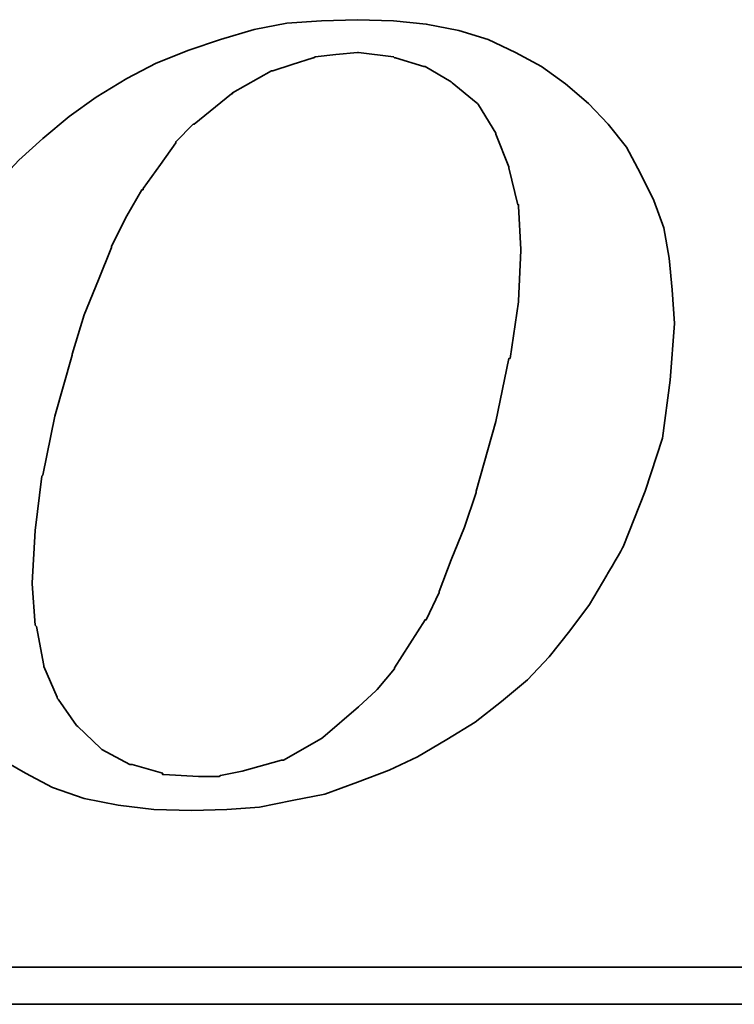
# Model space of a CAD drawing. Header units: millimetres. Extents: x 2 to 201, y -2 to 101.
# Tile 49 of 56: x 155.76 to 157.33, y 49.37 to 51.53. Entities that reach past the tile are written whole.
import ezdxf

# ---------------------------------------------------------------- set-up
doc = ezdxf.new("R2010")
doc.units = ezdxf.units.MM
doc.header["$LTSCALE"] = 0.1
doc.layers.add('layer 1', color=7, linetype='CONTINUOUS')

msp = doc.modelspace()

# ---------------------------------------------------------------- linework, layer by layer
at = {"layer": 'layer 1', "color": 1, "lineweight": 35}
for points, knots in [([(155.616, 49.997), (155.616, 49.997), (155.659, 49.9515), (155.659, 49.9515), (155.659, 49.9515), (155.659, 49.9515), (155.7118, 49.9082), (155.7118, 49.9082), (155.7118, 49.9082), (155.7118, 49.9082), (155.7693, 49.875), (155.7693, 49.875), (155.7693, 49.875), (155.7693, 49.875), (155.8293, 49.8435), (155.8293, 49.8435), (155.8293, 49.8435), (155.8293, 49.8435), (155.8988, 49.8195), (155.8988, 49.8195), (155.8988, 49.8195), (155.8988, 49.8195), (155.9733, 49.805), (155.9733, 49.805), (155.9733, 49.805), (155.9733, 49.805), (156.0525, 49.7955), (156.0525, 49.7955), (156.0525, 49.7955), (156.0525, 49.7955), (156.1363, 49.793), (156.1363, 49.793), (156.1363, 49.793), (156.1363, 49.793), (156.2133, 49.7955), (156.2133, 49.7955), (156.2133, 49.7955), (156.2133, 49.7955), (156.285, 49.8005), (156.285, 49.8005), (156.285, 49.8005), (156.285, 49.8005), (156.357, 49.8147), (156.357, 49.8147), (156.357, 49.8147), (156.357, 49.8147), (156.429, 49.829), (156.429, 49.829), (156.429, 49.829), (156.429, 49.829), (156.501, 49.8555), (156.501, 49.8555), (156.501, 49.8555), (156.501, 49.8555), (156.5705, 49.882), (156.5705, 49.882), (156.5705, 49.882), (156.5705, 49.882), (156.633, 49.911), (156.633, 49.911), (156.633, 49.911), (156.633, 49.911), (156.698, 49.949), (156.698, 49.949), (156.698, 49.949), (156.698, 49.949), (156.7605, 49.9875), (156.7605, 49.9875), (156.7605, 49.9875), (156.7605, 49.9875), (156.818, 50.033), (156.818, 50.033), (156.818, 50.033), (156.818, 50.033), (156.8753, 50.081), (156.8753, 50.081), (156.8753, 50.081), (156.8753, 50.081), (156.9233, 50.1312), (156.9233, 50.1312), (156.9233, 50.1312), (156.9233, 50.1312), (156.969, 50.189), (156.969, 50.189), (156.969, 50.189), (156.969, 50.189), (157.012, 50.2465), (157.012, 50.2465), (157.012, 50.2465), (157.012, 50.2465), (157.0505, 50.3115), (157.0505, 50.3115), (157.0505, 50.3115), (157.0505, 50.3115), (157.0865, 50.374), (157.0865, 50.374), (157.0865, 50.374), (157.0865, 50.374), (157.1348, 50.4962), (157.1348, 50.4962), (157.1348, 50.4962), (157.1348, 50.4962), (157.173, 50.6135), (157.173, 50.6135), (157.173, 50.6135), (157.173, 50.6135), (157.1895, 50.741), (157.1895, 50.741), (157.1895, 50.741), (157.1895, 50.741), (157.1993, 50.8655), (157.1993, 50.8655), (157.1993, 50.8655), (157.1993, 50.8655), (157.1943, 50.94), (157.1943, 50.94), (157.1943, 50.94), (157.1943, 50.94), (157.1873, 51.0095), (157.1873, 51.0095), (157.1873, 51.0095), (157.1873, 51.0095), (157.1755, 51.0765), (157.1755, 51.0765), (157.1755, 51.0765), (157.1755, 51.0765), (157.1535, 51.1365), (157.1535, 51.1365), (157.1535, 51.1365), (157.1535, 51.1365), (157.1248, 51.1965), (157.1248, 51.1965), (157.1248, 51.1965), (157.1248, 51.1965), (157.0935, 51.2542), (157.0935, 51.2542), (157.0935, 51.2542), (157.0935, 51.2542), (157.053, 51.3045), (157.053, 51.3045), (157.053, 51.3045), (157.053, 51.3045), (157.0098, 51.3502), (157.0098, 51.3502), (157.0098, 51.3502), (157.0098, 51.3502), (156.9595, 51.3935), (156.9595, 51.3935), (156.9595, 51.3935), (156.9595, 51.3935), (156.9065, 51.432), (156.9065, 51.432), (156.9065, 51.432), (156.9065, 51.432), (156.849, 51.463), (156.849, 51.463), (156.849, 51.463), (156.849, 51.463), (156.789, 51.4917), (156.789, 51.4917), (156.789, 51.4917), (156.789, 51.4917), (156.7245, 51.511), (156.7245, 51.511), (156.7245, 51.511), (156.7245, 51.511), (156.6523, 51.5255), (156.6523, 51.5255), (156.6523, 51.5255), (156.6523, 51.5255), (156.5803, 51.5325), (156.5803, 51.5325), (156.5803, 51.5325), (156.5803, 51.5325), (156.501, 51.535), (156.501, 51.535), (156.501, 51.535), (156.501, 51.535), (156.4218, 51.5325), (156.4218, 51.5325), (156.4218, 51.5325), (156.4218, 51.5325), (156.3453, 51.5275), (156.3453, 51.5275), (156.3453, 51.5275), (156.3453, 51.5275), (156.273, 51.5135), (156.273, 51.5135), (156.273, 51.5135), (156.273, 51.5135), (156.1988, 51.4917), (156.1988, 51.4917), (156.1988, 51.4917), (156.1988, 51.4917), (156.1293, 51.468), (156.1293, 51.468), (156.1293, 51.468), (156.1293, 51.468), (156.0575, 51.439), (156.0575, 51.439), (156.0575, 51.439), (156.0575, 51.439), (155.9925, 51.4055), (155.9925, 51.4055), (155.9925, 51.4055), (155.9925, 51.4055), (155.9255, 51.3645), (155.9255, 51.3645), (155.9255, 51.3645), (155.9255, 51.3645), (155.8655, 51.3215), (155.8655, 51.3215), (155.8655, 51.3215), (155.8655, 51.3215), (155.8078, 51.2735), (155.8078, 51.2735), (155.8078, 51.2735), (155.8078, 51.2735), (155.755, 51.2255), (155.755, 51.2255), (155.755, 51.2255), (155.755, 51.2255), (155.707, 51.175), (155.707, 51.175), (155.707, 51.175), (155.707, 51.175), (155.6615, 51.1175), (155.6615, 51.1175), (155.6615, 51.1175), (155.6615, 51.1175), (155.6205, 51.0647), (155.6205, 51.0647), (155.6205, 51.0647), (155.6205, 51.0647), (155.587, 51.0045), (155.587, 51.0045), (155.587, 51.0045), (155.587, 51.0045), (155.5585, 50.945), (155.5585, 50.945), (155.5585, 50.945), (155.5585, 50.945), (155.5055, 50.82), (155.5055, 50.82), (155.5055, 50.82), (155.5055, 50.82), (155.4695, 50.7022), (155.4695, 50.7022), (155.4695, 50.7022), (155.4695, 50.7022), (155.4505, 50.5875), (155.4505, 50.5875), (155.4505, 50.5875), (155.4505, 50.5875), (155.441, 50.477), (155.441, 50.477), (155.441, 50.477), (155.441, 50.477), (155.4455, 50.41), (155.4455, 50.41), (155.4455, 50.41), (155.4455, 50.41), (155.453, 50.345), (155.453, 50.345), (155.453, 50.345), (155.453, 50.345), (155.455, 50.345), (155.455, 50.345), (155.455, 50.345), (155.455, 50.345), (155.465, 50.278), (155.465, 50.278), (155.465, 50.278), (155.465, 50.278), (155.4865, 50.2177), (155.4865, 50.2177), (155.4865, 50.2177), (155.4865, 50.2177), (155.5105, 50.1602), (155.5105, 50.1602), (155.5105, 50.1602), (155.5105, 50.1602), (155.539, 50.1025), (155.539, 50.1025), (155.539, 50.1025), (155.539, 50.1025), (155.575, 50.05), (155.575, 50.05), (155.575, 50.05), (155.575, 50.05), (155.616, 49.997), (155.616, 49.997)], [0, 0, 0, 0, 0.013699, 0.013699, 0.013699, 0.013699, 0.027397, 0.027397, 0.027397, 0.027397, 0.041096, 0.041096, 0.041096, 0.041096, 0.054795, 0.054795, 0.054795, 0.054795, 0.068493, 0.068493, 0.068493, 0.068493, 0.082192, 0.082192, 0.082192, 0.082192, 0.09589, 0.09589, 0.09589, 0.09589, 0.109589, 0.109589, 0.109589, 0.109589, 0.123288, 0.123288, 0.123288, 0.123288, 0.136986, 0.136986, 0.136986, 0.136986, 0.150685, 0.150685, 0.150685, 0.150685, 0.164384, 0.164384, 0.164384, 0.164384, 0.178082, 0.178082, 0.178082, 0.178082, 0.191781, 0.191781, 0.191781, 0.191781, 0.205479, 0.205479, 0.205479, 0.205479, 0.219178, 0.219178, 0.219178, 0.219178, 0.232877, 0.232877, 0.232877, 0.232877, 0.246575, 0.246575, 0.246575, 0.246575, 0.260274, 0.260274, 0.260274, 0.260274, 0.273973, 0.273973, 0.273973, 0.273973, 0.287671, 0.287671, 0.287671, 0.287671, 0.30137, 0.30137, 0.30137, 0.30137, 0.315068, 0.315068, 0.315068, 0.315069, 0.328767, 0.328767, 0.328767, 0.328767, 0.342466, 0.342466, 0.342466, 0.342466, 0.356164, 0.356164, 0.356164, 0.356164, 0.369863, 0.369863, 0.369863, 0.369863, 0.383562, 0.383562, 0.383562, 0.383562, 0.39726, 0.39726, 0.39726, 0.39726, 0.410959, 0.410959, 0.410959, 0.410959, 0.424658, 0.424658, 0.424658, 0.424658, 0.438356, 0.438356, 0.438356, 0.438356, 0.452055, 0.452055, 0.452055, 0.452055, 0.465753, 0.465753, 0.465753, 0.465753, 0.479452, 0.479452, 0.479452, 0.479452, 0.493151, 0.493151, 0.493151, 0.493151, 0.506849, 0.506849, 0.506849, 0.506849, 0.520548, 0.520548, 0.520548, 0.520548, 0.534247, 0.534247, 0.534247, 0.534247, 0.547945, 0.547945, 0.547945, 0.547945, 0.561644, 0.561644, 0.561644, 0.561644, 0.575342, 0.575342, 0.575342, 0.575342, 0.589041, 0.589041, 0.589041, 0.589041, 0.60274, 0.60274, 0.60274, 0.60274, 0.616438, 0.616438, 0.616438, 0.616438, 0.630137, 0.630137, 0.630137, 0.630137, 0.643836, 0.643836, 0.643836, 0.643836, 0.657534, 0.657534, 0.657534, 0.657534, 0.671233, 0.671233, 0.671233, 0.671233, 0.684932, 0.684932, 0.684932, 0.684932, 0.69863, 0.69863, 0.69863, 0.69863, 0.712329, 0.712329, 0.712329, 0.712329, 0.726027, 0.726027, 0.726027, 0.726027, 0.739726, 0.739726, 0.739726, 0.739726, 0.753425, 0.753425, 0.753425, 0.753425, 0.767123, 0.767123, 0.767123, 0.767123, 0.780822, 0.780822, 0.780822, 0.780822, 0.794521, 0.794521, 0.794521, 0.794521, 0.808219, 0.808219, 0.808219, 0.808219, 0.821918, 0.821918, 0.821918, 0.821918, 0.835616, 0.835616, 0.835616, 0.835616, 0.849315, 0.849315, 0.849315, 0.849315, 0.863014, 0.863014, 0.863014, 0.863014, 0.876712, 0.876712, 0.876712, 0.876712, 0.890411, 0.890411, 0.890411, 0.890411, 0.90411, 0.90411, 0.90411, 0.90411, 0.917808, 0.917808, 0.917808, 0.917808, 0.931507, 0.931507, 0.931507, 0.931507, 0.945205, 0.945205, 0.945205, 0.945205, 0.958904, 0.958904, 0.958904, 0.958904, 0.972603, 0.972603, 0.972603, 0.972603, 0.986301, 0.986301, 0.986301, 0.986301, 1, 1, 1, 1]), ([(155.8725, 50.7985), (155.8725, 50.7985), (155.8988, 50.885), (155.8988, 50.885), (155.8988, 50.885), (155.8988, 50.885), (155.93, 50.9617), (155.93, 50.9617), (155.93, 50.9617), (155.93, 50.9617), (155.9588, 51.0335), (155.9588, 51.0335), (155.9588, 51.0335), (155.9588, 51.0335), (155.9588, 51.036), (155.9588, 51.036), (155.9588, 51.036), (155.9588, 51.036), (155.9925, 51.103), (155.9925, 51.103), (155.9925, 51.103), (155.9925, 51.103), (156.026, 51.1605), (156.026, 51.1605), (156.026, 51.1605), (156.026, 51.1605), (156.0285, 51.1605), (156.0285, 51.1605), (156.0285, 51.1605), (156.0285, 51.1605), (156.0285, 51.163), (156.0285, 51.163), (156.0285, 51.163), (156.0285, 51.163), (156.0668, 51.2157), (156.0668, 51.2157), (156.0668, 51.2157), (156.0668, 51.2157), (156.1005, 51.264), (156.1005, 51.264), (156.1005, 51.264), (156.1005, 51.264), (156.1005, 51.266), (156.1005, 51.266), (156.1005, 51.266), (156.1005, 51.266), (156.1388, 51.3045), (156.1388, 51.3045), (156.1388, 51.3045), (156.1388, 51.3045), (156.1413, 51.3045), (156.1413, 51.3045), (156.1413, 51.3045), (156.1413, 51.3045), (156.223, 51.372), (156.223, 51.372), (156.223, 51.372), (156.223, 51.372), (156.2255, 51.372), (156.2255, 51.372), (156.2255, 51.372), (156.2255, 51.372), (156.2255, 51.374), (156.2255, 51.374), (156.2255, 51.374), (156.2255, 51.374), (156.3115, 51.422), (156.3115, 51.422), (156.3115, 51.422), (156.3115, 51.422), (156.3143, 51.422), (156.3143, 51.422), (156.3143, 51.422), (156.3143, 51.422), (156.357, 51.4365), (156.357, 51.4365), (156.357, 51.4365), (156.357, 51.4365), (156.403, 51.451), (156.403, 51.451), (156.403, 51.451), (156.403, 51.451), (156.405, 51.451), (156.405, 51.451), (156.405, 51.451), (156.405, 51.451), (156.4075, 51.4535), (156.4075, 51.4535), (156.4075, 51.4535), (156.4075, 51.4535), (156.453, 51.458), (156.453, 51.458), (156.453, 51.458), (156.453, 51.458), (156.501, 51.463), (156.501, 51.463), (156.501, 51.463), (156.501, 51.463), (156.5035, 51.463), (156.5035, 51.463), (156.5035, 51.463), (156.5035, 51.463), (156.5803, 51.4535), (156.5803, 51.4535), (156.5803, 51.4535), (156.5803, 51.4535), (156.5825, 51.451), (156.5825, 51.451), (156.5825, 51.451), (156.5825, 51.451), (156.585, 51.451), (156.585, 51.451), (156.585, 51.451), (156.585, 51.451), (156.6473, 51.432), (156.6473, 51.432), (156.6473, 51.432), (156.6473, 51.432), (156.6498, 51.432), (156.6498, 51.432), (156.6498, 51.432), (156.6498, 51.432), (156.7073, 51.398), (156.7073, 51.398), (156.7073, 51.398), (156.7073, 51.398), (156.7098, 51.396), (156.7098, 51.396), (156.7098, 51.396), (156.7098, 51.396), (156.7625, 51.3525), (156.7625, 51.3525), (156.7625, 51.3525), (156.7625, 51.3525), (156.765, 51.3502), (156.765, 51.3502), (156.765, 51.3502), (156.765, 51.3502), (156.7675, 51.3477), (156.7675, 51.3477), (156.7675, 51.3477), (156.7675, 51.3477), (156.806, 51.2852), (156.806, 51.2852), (156.806, 51.2852), (156.806, 51.2852), (156.806, 51.283), (156.806, 51.283), (156.806, 51.283), (156.806, 51.283), (156.8345, 51.211), (156.8345, 51.211), (156.8345, 51.211), (156.8345, 51.211), (156.8345, 51.2085), (156.8345, 51.2085), (156.8345, 51.2085), (156.8345, 51.2085), (156.854, 51.1272), (156.854, 51.1272), (156.854, 51.1272), (156.854, 51.1272), (156.856, 51.1272), (156.856, 51.1272), (156.856, 51.1272), (156.856, 51.1272), (156.856, 51.1245), (156.856, 51.1245), (156.856, 51.1245), (156.856, 51.1245), (156.861, 51.0285), (156.861, 51.0285), (156.861, 51.0285), (156.861, 51.0285), (156.861, 51.0262), (156.861, 51.0262), (156.861, 51.0262), (156.861, 51.0262), (156.856, 50.916), (156.856, 50.916), (156.856, 50.916), (156.856, 50.916), (156.856, 50.9135), (156.856, 50.9135), (156.856, 50.9135), (156.856, 50.9135), (156.837, 50.789), (156.837, 50.789), (156.837, 50.789), (156.837, 50.789), (156.8345, 50.789), (156.8345, 50.789), (156.8345, 50.789), (156.8345, 50.789), (156.806, 50.6495), (156.806, 50.6495), (156.806, 50.6495), (156.806, 50.6495), (156.7625, 50.4962), (156.7625, 50.4962), (156.7625, 50.4962), (156.7625, 50.4962), (156.7625, 50.4935), (156.7625, 50.4935), (156.7625, 50.4935), (156.7625, 50.4935), (156.7365, 50.417), (156.7365, 50.417), (156.7365, 50.417), (156.7365, 50.417), (156.7073, 50.345), (156.7073, 50.345), (156.7073, 50.345), (156.7073, 50.345), (156.681, 50.2755), (156.681, 50.2755), (156.681, 50.2755), (156.681, 50.2755), (156.681, 50.273), (156.681, 50.273), (156.681, 50.273), (156.681, 50.273), (156.6523, 50.213), (156.6523, 50.213), (156.6523, 50.213), (156.6523, 50.213), (156.6498, 50.213), (156.6498, 50.213), (156.6498, 50.213), (156.6498, 50.213), (156.6165, 50.1602), (156.6165, 50.1602), (156.6165, 50.1602), (156.6165, 50.1602), (156.5825, 50.1075), (156.5825, 50.1075), (156.5825, 50.1075), (156.5825, 50.1075), (156.5825, 50.105), (156.5825, 50.105), (156.5825, 50.105), (156.5825, 50.105), (156.5445, 50.0595), (156.5445, 50.0595), (156.5445, 50.0595), (156.5445, 50.0595), (156.542, 50.057), (156.542, 50.057), (156.542, 50.057), (156.542, 50.057), (156.5035, 50.021), (156.5035, 50.021), (156.5035, 50.021), (156.5035, 50.021), (156.4245, 49.9537), (156.4245, 49.9537), (156.4245, 49.9537), (156.4245, 49.9537), (156.4218, 49.9515), (156.4218, 49.9515), (156.4218, 49.9515), (156.4218, 49.9515), (156.338, 49.9035), (156.338, 49.9035), (156.338, 49.9035), (156.338, 49.9035), (156.3355, 49.9035), (156.3355, 49.9035), (156.3355, 49.9035), (156.3355, 49.9035), (156.3333, 49.9035), (156.3333, 49.9035), (156.3333, 49.9035), (156.3333, 49.9035), (156.247, 49.8795), (156.247, 49.8795), (156.247, 49.8795), (156.247, 49.8795), (156.1988, 49.8697), (156.1988, 49.8697), (156.1988, 49.8697), (156.1988, 49.8697), (156.1963, 49.8675), (156.1963, 49.8675), (156.1963, 49.8675), (156.1963, 49.8675), (156.194, 49.8675), (156.194, 49.8675), (156.194, 49.8675), (156.194, 49.8675), (156.1508, 49.8675), (156.1508, 49.8675), (156.1508, 49.8675), (156.1508, 49.8675), (156.074, 49.8722), (156.074, 49.8722), (156.074, 49.8722), (156.074, 49.8722), (156.0715, 49.8722), (156.0715, 49.8722), (156.0715, 49.8722), (156.0715, 49.8722), (156.0715, 49.875), (156.0715, 49.875), (156.0715, 49.875), (156.0715, 49.875), (156.0045, 49.894), (156.0045, 49.894), (156.0045, 49.894), (156.0045, 49.894), (156.002, 49.894), (156.002, 49.894), (156.002, 49.894), (156.002, 49.894), (155.9995, 49.894), (155.9995, 49.894), (155.9995, 49.894), (155.9995, 49.894), (155.9373, 49.9275), (155.9373, 49.9275), (155.9373, 49.9275), (155.9373, 49.9275), (155.9348, 49.93), (155.9348, 49.93), (155.9348, 49.93), (155.9348, 49.93), (155.8845, 49.978), (155.8845, 49.978), (155.8845, 49.978), (155.8845, 49.978), (155.882, 49.9805), (155.882, 49.9805), (155.882, 49.9805), (155.882, 49.9805), (155.8415, 50.038), (155.8415, 50.038), (155.8415, 50.038), (155.8415, 50.038), (155.839, 50.0405), (155.839, 50.0405), (155.839, 50.0405), (155.839, 50.0405), (155.839, 50.0425), (155.839, 50.0425), (155.839, 50.0425), (155.839, 50.0425), (155.81, 50.11), (155.81, 50.11), (155.81, 50.11), (155.81, 50.11), (155.81, 50.1125), (155.81, 50.1125), (155.81, 50.1125), (155.81, 50.1125), (155.7935, 50.1985), (155.7935, 50.1985), (155.7935, 50.1985), (155.7935, 50.1985), (155.791, 50.201), (155.791, 50.201), (155.791, 50.201), (155.791, 50.201), (155.784, 50.292), (155.784, 50.292), (155.784, 50.292), (155.784, 50.292), (155.784, 50.2945), (155.784, 50.2945), (155.784, 50.2945), (155.784, 50.2945), (155.791, 50.41), (155.791, 50.41), (155.791, 50.41), (155.791, 50.41), (155.8053, 50.5295), (155.8053, 50.5295), (155.8053, 50.5295), (155.8053, 50.5295), (155.8078, 50.532), (155.8078, 50.532), (155.8078, 50.532), (155.8078, 50.532), (155.8343, 50.6615), (155.8343, 50.6615), (155.8343, 50.6615), (155.8343, 50.6615), (155.8725, 50.796), (155.8725, 50.796), (155.8725, 50.796), (155.8725, 50.796), (155.8725, 50.7985), (155.8725, 50.7985)], [0, 0, 0, 0, 0.010204, 0.010204, 0.010204, 0.010204, 0.020408, 0.020408, 0.020408, 0.020408, 0.030612, 0.030612, 0.030612, 0.030612, 0.040816, 0.040816, 0.040816, 0.040816, 0.05102, 0.05102, 0.05102, 0.05102, 0.061224, 0.061224, 0.061224, 0.061224, 0.071429, 0.071429, 0.071429, 0.071429, 0.081633, 0.081633, 0.081633, 0.081633, 0.091837, 0.091837, 0.091837, 0.091837, 0.102041, 0.102041, 0.102041, 0.102041, 0.112245, 0.112245, 0.112245, 0.112245, 0.122449, 0.122449, 0.122449, 0.122449, 0.132653, 0.132653, 0.132653, 0.132653, 0.142857, 0.142857, 0.142857, 0.142857, 0.153061, 0.153061, 0.153061, 0.153061, 0.163265, 0.163265, 0.163265, 0.163265, 0.173469, 0.173469, 0.173469, 0.173469, 0.183673, 0.183673, 0.183673, 0.183673, 0.193878, 0.193878, 0.193878, 0.193878, 0.204082, 0.204082, 0.204082, 0.204082, 0.214286, 0.214286, 0.214286, 0.214286, 0.22449, 0.22449, 0.22449, 0.22449, 0.234694, 0.234694, 0.234694, 0.234694, 0.244898, 0.244898, 0.244898, 0.244898, 0.255102, 0.255102, 0.255102, 0.255102, 0.265306, 0.265306, 0.265306, 0.265306, 0.27551, 0.27551, 0.27551, 0.27551, 0.285714, 0.285714, 0.285714, 0.285714, 0.295918, 0.295918, 0.295918, 0.295918, 0.306122, 0.306122, 0.306122, 0.306122, 0.316327, 0.316327, 0.316327, 0.316327, 0.326531, 0.326531, 0.326531, 0.326531, 0.336735, 0.336735, 0.336735, 0.336735, 0.346939, 0.346939, 0.346939, 0.346939, 0.357143, 0.357143, 0.357143, 0.357143, 0.367347, 0.367347, 0.367347, 0.367347, 0.377551, 0.377551, 0.377551, 0.377551, 0.387755, 0.387755, 0.387755, 0.387755, 0.397959, 0.397959, 0.397959, 0.397959, 0.408163, 0.408163, 0.408163, 0.408163, 0.418367, 0.418367, 0.418367, 0.418367, 0.428571, 0.428571, 0.428571, 0.428571, 0.438776, 0.438776, 0.438776, 0.438776, 0.44898, 0.44898, 0.44898, 0.44898, 0.459184, 0.459184, 0.459184, 0.459184, 0.469388, 0.469388, 0.469388, 0.469388, 0.479592, 0.479592, 0.479592, 0.479592, 0.489796, 0.489796, 0.489796, 0.489796, 0.5, 0.5, 0.5, 0.5, 0.510204, 0.510204, 0.510204, 0.510204, 0.520408, 0.520408, 0.520408, 0.520408, 0.530612, 0.530612, 0.530612, 0.530612, 0.540816, 0.540816, 0.540816, 0.540816, 0.55102, 0.55102, 0.55102, 0.55102, 0.561224, 0.561224, 0.561224, 0.561224, 0.571429, 0.571429, 0.571429, 0.571429, 0.581633, 0.581633, 0.581633, 0.581633, 0.591837, 0.591837, 0.591837, 0.591837, 0.602041, 0.602041, 0.602041, 0.602041, 0.612245, 0.612245, 0.612245, 0.612245, 0.622449, 0.622449, 0.622449, 0.622449, 0.632653, 0.632653, 0.632653, 0.632653, 0.642857, 0.642857, 0.642857, 0.642857, 0.653061, 0.653061, 0.653061, 0.653061, 0.663265, 0.663265, 0.663265, 0.663265, 0.673469, 0.673469, 0.673469, 0.673469, 0.683673, 0.683673, 0.683673, 0.683673, 0.693878, 0.693878, 0.693878, 0.693878, 0.704082, 0.704082, 0.704082, 0.704082, 0.714286, 0.714286, 0.714286, 0.714286, 0.72449, 0.72449, 0.72449, 0.72449, 0.734694, 0.734694, 0.734694, 0.734694, 0.744898, 0.744898, 0.744898, 0.744898, 0.755102, 0.755102, 0.755102, 0.755102, 0.765306, 0.765306, 0.765306, 0.765306, 0.77551, 0.77551, 0.77551, 0.77551, 0.785714, 0.785714, 0.785714, 0.785714, 0.795918, 0.795918, 0.795918, 0.795918, 0.806122, 0.806122, 0.806122, 0.806122, 0.816327, 0.816327, 0.816327, 0.816327, 0.826531, 0.826531, 0.826531, 0.826531, 0.836735, 0.836735, 0.836735, 0.836735, 0.846939, 0.846939, 0.846939, 0.846939, 0.857143, 0.857143, 0.857143, 0.857143, 0.867347, 0.867347, 0.867347, 0.867347, 0.877551, 0.877551, 0.877551, 0.877551, 0.887755, 0.887755, 0.887755, 0.887755, 0.897959, 0.897959, 0.897959, 0.897959, 0.908163, 0.908163, 0.908163, 0.908163, 0.918367, 0.918367, 0.918367, 0.918367, 0.928571, 0.928571, 0.928571, 0.928571, 0.938776, 0.938776, 0.938776, 0.938776, 0.94898, 0.94898, 0.94898, 0.94898, 0.959184, 0.959184, 0.959184, 0.959184, 0.969388, 0.969388, 0.969388, 0.969388, 0.979592, 0.979592, 0.979592, 0.979592, 0.989796, 0.989796, 0.989796, 0.989796, 1, 1, 1, 1]), ([(164.3413, 49.7475), (164.3413, 49.7475), (164.3413, 49.4667), (164.3413, 49.4667), (164.3413, 49.4667), (164.3413, 49.4667), (164.3413, 49.4475), (164.3413, 49.4475), (164.3413, 49.4475), (164.3413, 49.4475), (164.322, 49.4475), (164.322, 49.4475), (164.322, 49.4475), (164.322, 49.4475), (147.9175, 49.4475), (147.9175, 49.4475), (147.9175, 49.4475), (147.9175, 49.4475), (147.9175, 49.366), (147.9175, 49.366), (147.9175, 49.366), (147.9175, 49.366), (165.0395, 49.366), (165.0395, 49.366), (165.0395, 49.366), (165.0395, 49.366), (164.3413, 49.7475), (164.3413, 49.7475)], [0, 0, 0, 0, 0.142857, 0.142857, 0.142857, 0.142857, 0.285714, 0.285714, 0.285714, 0.285714, 0.428571, 0.428571, 0.428571, 0.428571, 0.571429, 0.571429, 0.571429, 0.571429, 0.714286, 0.714286, 0.714286, 0.714286, 0.857143, 0.857143, 0.857143, 0.857143, 1, 1, 1, 1])]:
    msp.add_open_spline(points, degree=3, knots=knots, dxfattribs=at)

doc.saveas('drawing.dxf')
